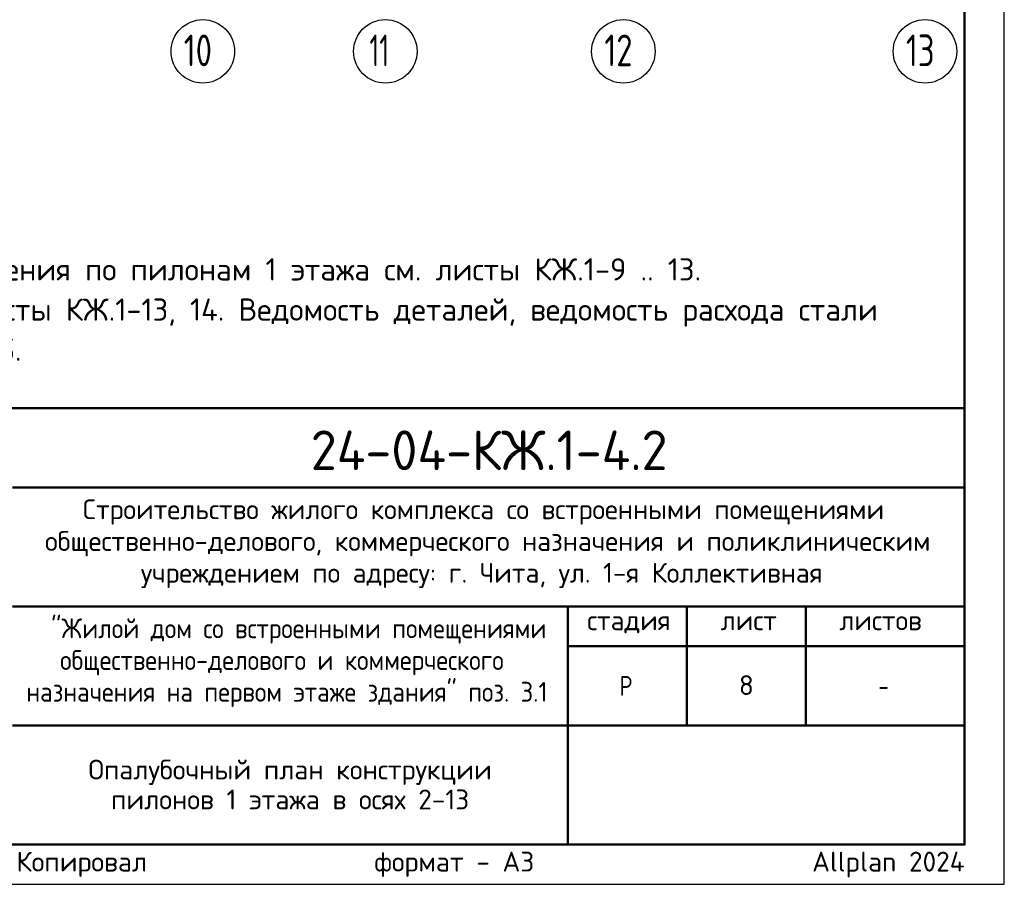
# Model space of a CAD drawing. Header units: millimetres. Extents: x 0 to 42000, y 0 to 29700.
# Tile 6 of 8: x 29593 to 42000, y 0 to 10896. Entities that reach past the tile are written whole.
import ezdxf

# ---------------------------------------------------------------- set-up
doc = ezdxf.new("R2010")
doc.units = ezdxf.units.MM
doc.linetypes.add('______5', pattern=[1100, 800, -100, 100, -100])
for name, color, linetype, lineweight in [('Standard', 7, 'Continuous', 25), ('Надписи', 7, 'Continuous', 25), ('Оси', 7, '______5', 13)]:
    doc.layers.add(name, color=color, linetype=linetype, lineweight=lineweight)
doc.styles.add('ISOCPEUR', font='txt')

msp = doc.modelspace()

# ---------------------------------------------------------------- linework, layer by layer
at = {"layer": 'Standard', "color": 7, "linetype": 'Continuous', "lineweight": 50, "transparency": 33554687}
for p, q in [((23000, 6000), (41500, 6000)), ((29500, 5000), (41500, 5000)), ((29500, 3500), (41500, 3500)), ((36500, 2000), (36500, 3500)), ((38000, 2000), (38000, 3500)), ((39500, 2000), (39500, 3500)), ((36500, 3000), (41500, 3000)), ((29500, 2000), (41500, 2000)), ((36500, 500), (36500, 2000)), ((36500, 500), (36500, 2000))]:
    msp.add_line(p, q, dxfattribs=at)
at = {"layer": 'Standard', "color": 7, "linetype": 'Continuous', "lineweight": 25, "transparency": 33554687}
for p, q in [((41500, 500), (41500, 6000)), ((23000, 500), (41500, 500)), ((23000, 500), (41500, 500)), ((23000, 500), (41500, 500))]:
    msp.add_line(p, q, dxfattribs=at)
msp.add_lwpolyline([(0, 0), (42000, 0), (42000, 29700), (0, 29700), (0, 0)], close=True, dxfattribs=at)
at = {"layer": 'Standard', "color": 7, "linetype": 'Continuous', "lineweight": 50, "transparency": 33554687}
msp.add_lwpolyline([(2000, 29200), (41500, 29200), (41500, 500), (2000, 500), (2000, 29200)], close=True, dxfattribs=at)
at = {"layer": 'Standard', "color": 7, "linetype": 'Continuous', "lineweight": 18, "transparency": 33554687}
msp.add_lwpolyline([(41500, 29200), (2000, 29200), (2000, 6000), (41500, 6000), (41500, 29200)], dxfattribs=at)
at = {"layer": 'Standard', "color": 7, "linetype": 'Continuous', "lineweight": 25, "transparency": 33554687}
msp.add_lwpolyline([(41500, 6000), (23000, 6000), (23000, 500), (41500, 500), (41500, 6000)], dxfattribs=at)
at = {"layer": 'Оси', "color": 7, "linetype": 'Continuous', "lineweight": 25, "transparency": 33554687}
for centre in [(31900, 10496), (34200, 10496), (37200, 10496), (41000, 10496)]:
    msp.add_circle(centre, 400, dxfattribs=at)

# ---------------------------------------------------------------- texts
at = {"layer": 'Standard', "color": 7, "linetype": 'Continuous', "lineweight": 13, "transparency": 33554687, "insert": (23000, 8395), "char_height": 280, "width": 17588.9, "attachment_point": 1, "line_spacing_factor": 1.084337}
msp.add_mtext('\\A1;{\\fISOCPEUR|i0|b0;\\H279.999995;\\W1.000000;\\C7;1. Общие указания см. листы КЖ.1-1.}\\P{\\fISOCPEUR|i0|b0;\\H279.999995;\\W1.000000;\\C7;2. Схемы армирования пилонов, сечения по пилонам 1 этажа см. листы КЖ.1-9 .. 13.}\\P{\\fISOCPEUR|i0|b0;\\H279.999995;\\W1.000000;\\C7;3. Спецификацию элементов см. листы КЖ.1-13, 14. Ведомость деталей, ведомость расхода стали}\\P{\\fISOCPEUR|i0|b0;\\H279.999995;\\W1.000000;\\C7;на пилоны 1 этажа см. лист КЖ.1-15.}\\P', dxfattribs=at)
at = {"layer": 'Standard', "color": 7, "linetype": 'Continuous', "lineweight": 50, "transparency": 33554687, "insert": (33260, 5218), "char_height": 500, "width": 4986.98, "attachment_point": 7, "style": 'ISOCPEUR'}
msp.add_mtext('\\W0.96;24-04-КЖ.1-4.2', dxfattribs=at)
at = {"layer": 'Standard', "color": 7, "linetype": 'Continuous', "lineweight": 25, "transparency": 33554687, "char_height": 250, "attachment_point": 7, "style": 'ISOCPEUR'}
for s, insert, width in [('\\W0.99;Строительство жилого комплекса со встроенными помещениями', (30388, 4533), 10343.94), ('\\W0.99;общественно-делового, коммерческого назначения и поликлиническим', (29912, 4133), 11292.27), ('\\W0.99;учреждением по адресу: г. Чита, ул. 1-я Коллективная', (31119, 3733), 8881.18), ('\\W0.90;"Жилой дом со встроенными помещениями', (29989, 3033), 6132.51), ('\\W0.99;стадия    лист     листов', (36743, 3162), 4372.59), ('\\W0.90;общественно-делового и коммерческого', (30102, 2633), 5904.55), ('\\W0.90;назначения на первом этаже здания" поз. 3.1', (29676, 2233), 6756.08), ('\\W0.80;Р', (37150, 2375), 299.86), ('\\W0.78;-', (40412, 2375), 272.01)]:
    msp.add_mtext(s, dxfattribs=dict(at, insert=insert, width=width))
at = {"layer": 'Standard', "color": 7, "linetype": 'Continuous', "lineweight": 25, "transparency": 33554687, "insert": (33000, 1571), "char_height": 250, "width": 5091.88, "attachment_point": 2, "line_spacing_factor": 0.903614}
msp.add_mtext('\\A1;{\\fISOCPEUR|i0|b0;\\H250.000000;\\W1.000000;\\C7;Опалубочный план конструкции}\\P{\\fISOCPEUR|i0|b0;\\H250.000000;\\W1.000000;\\C7;пилонов 1 этажа в осях 2-13}\\P', dxfattribs=at)
at = {"layer": 'Standard', "color": 8, "linetype": 'Continuous', "lineweight": 13, "transparency": 33554687, "insert": (41500, 248), "char_height": 250, "width": 11749.46, "attachment_point": 6, "style": 'ISOCPEUR'}
msp.add_mtext('\\A1;{\\fISOCPEUR|i0|b0;\\H250.000000;\\W1.000000;\\C8;Копировал                  формат - А3                      Allplan 2024}\\P', dxfattribs=at)
at = {"layer": 'Надписи', "color": 7, "linetype": 'Continuous', "lineweight": 13, "transparency": 33554687, "insert": (38750, 2510), "char_height": 250, "width": 272.22, "attachment_point": 5, "style": 'ISOCPEUR'}
msp.add_mtext('\\A1;{\\fISOCPEUR|i0|b0;\\H250.000000;\\W1.000000;\\C7;8}\\P', dxfattribs=at)
at = {"layer": 'Оси', "color": 7, "linetype": 'Continuous', "lineweight": 35, "transparency": 33554687, "char_height": 400, "attachment_point": 7, "style": 'ISOCPEUR'}
for s, insert, width in [('\\W0.75;10', (31660, 10309), 629.7), ('\\W0.62;11', (34000, 10309), 525), ('\\W0.75;12', (36960, 10309), 629.7), ('\\W0.75;13', (40760, 10309), 629.7)]:
    msp.add_mtext(s, dxfattribs=dict(at, insert=insert, width=width))

doc.saveas('drawing.dxf')
